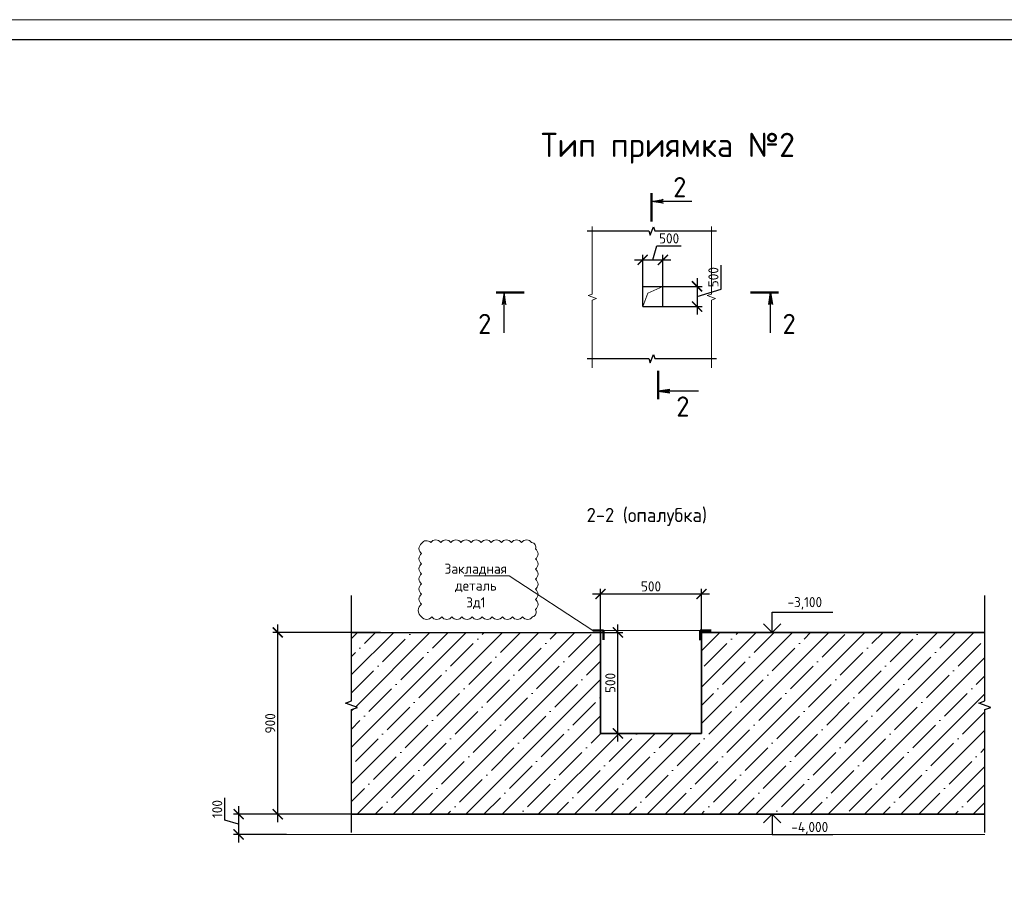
# Model space of a CAD drawing. Header units: millimetres. Extents: x -56135 to 1694203, y -446411 to -23139.
# Tile 175 of 256: x 859884 to 884275, y -174835 to -152930. Entities that reach past the tile are written whole.
import ezdxf
from ezdxf import colors
from ezdxf.entities.mleader import LeaderData, LeaderLine
from ezdxf.enums import TextEntityAlignment as Align
from ezdxf.math import Vec2, Vec3

# ---------------------------------------------------------------- set-up
doc = ezdxf.new("R2010")
doc.units = ezdxf.units.MM
for name, color, linetype, lineweight in [('0 Фундамент', 5, 'Continuous', 30), ('A-ANNO-NOTE-2', 7, 'Continuous', 18), ('G-ANNO-DIMS', 7, 'Continuous', 9), ('G-ANNO-DIMS-1', 7, 'Continuous', 18), ('АС-Конструкции_второстепенные', 7, 'Continuous', 20), ('подоснова', 151, 'Continuous', 5), ('РАЗМЕРЫ', 1, 'Continuous', 9), ('ТОНКИЕ', 7, 'Continuous', 9), ('Узлы', 7, 'Continuous', 0)]:
    doc.layers.add(name, color=color, linetype=linetype, lineweight=lineweight)
doc.layers.add('ТОЛСТЫЕ_ОСНОВНЫЕ', color=6, linetype='Continuous')
doc.styles.add('GOST-2.304_Type-B', font='GOST_Common.ttf')
doc.styles.add('ISOCPEUR', font='GOST_Common.ttf', dxfattribs={"height": 450})
doc.styles.add('ГОСТ', font='GOST_Common.ttf')
doc.dimstyles.new('СПДС', dxfattribs={"dimscale": 100, "dimtxt": 2.5, "dimasz": 2.5, "dimexe": 1.25, "dimexo": 0, "dimtad": 1, "dimdec": 0, "dimtxsty": 'GOST-2.304_Type-B', "dimblk": 'ARCHTICK', "dimcen": 2.5, "dimdle": 2, "dimadec": 0, "dimazin": 2, "dimtfac": 0.75, "dimtdec": 0, "dimtmove": 1, "dimatfit": 3, "dimfxl": 1, "dimtolj": 1, "dimarcsym": 1})

# ---------------------------------------------------------------- blocks, each defined once
blk = doc.blocks.new('*U43')
at = {"layer": 'ТОЛСТЫЕ_ОСНОВНЫЕ', "color": 6}
blk.add_lwpolyline([(20, 5), (886, 5), (886, 415), (20, 415)], close=True, dxfattribs=at)
at = {"layer": 'ТОНКИЕ'}
blk.add_lwpolyline([(0, 0), (891, 0), (891, 420), (0, 420)], close=True, dxfattribs=at)
blk = doc.blocks.new('*U25')
blk.add_hatch(color=0).paths.add_polyline_path([(-500, 0), (-545, -292), (-500, -206), (-455, -292)])
at = {"color": 0, "lineweight": 50}
blk.add_line((-700, 0), (0, 0), dxfattribs=at)
at = {"color": 0}
blk.add_line((-500, -1000), (-500, 0), dxfattribs=at)
blk.add_lwpolyline([(-500, 0), (-545, -292), (-500, -206), (-455, -292)], close=True, dxfattribs=at)
blk = doc.blocks.new('Стрелка_для_разреза')
blk.add_hatch(color=0).paths.add_polyline_path([(-500, 0), (-545, -292), (-500, -206), (-455, -292)])
at = {"color": 0, "lineweight": 50}
blk.add_line((-700, 0), (0, 0), dxfattribs=at)
at = {"color": 0}
blk.add_line((-500, -1000), (-500, 0), dxfattribs=at)
blk.add_lwpolyline([(-500, 0), (-545, -292), (-500, -206), (-455, -292)], close=True, dxfattribs=at)
blk = doc.blocks.new('_ArchTick')
at = {"color": 0, "linetype": 'ByBlock', "const_width": 0.15}
blk.add_lwpolyline([(-0.5, -0.5), (0.5, 0.5)], dxfattribs=at)
blk = doc.blocks.new('*D972')
at = {"layer": 'DEFPOINTS', "color": 0, "transparency": 16777216}
for p in [(875818, -158877), (875318, -159597), (875818, -159597)]:
    blk.add_point(p, dxfattribs=at)
at = {"layer": 'РАЗМЕРЫ', "color": 0, "lineweight": -2, "transparency": 16777216}
for p, q in [((875568, -158877), (875671, -158534)), ((875671, -158534), (876271, -158534)), ((875318, -159597), (875318, -158752)), ((875818, -159597), (875818, -158752)), ((875118, -158877), (876018, -158877))]:
    blk.add_line(p, q, dxfattribs=at)
at = {"layer": 'РАЗМЕРЫ', "color": 0, "lineweight": -2, "transparency": 16777216, "xscale": 250, "yscale": 250, "zscale": 250, "rotation": 180}
blk.add_blockref('_ArchTick', (875318, -158877), dxfattribs=at)
at = {"layer": 'РАЗМЕРЫ', "color": 0, "lineweight": -2, "transparency": 16777216, "xscale": 250, "yscale": 250, "zscale": 250}
blk.add_blockref('_ArchTick', (875818, -158877), dxfattribs=at)
at = {"layer": 'РАЗМЕРЫ', "color": 0, "transparency": 16777216, "insert": (875971, -158346), "char_height": 250, "attachment_point": 5, "style": 'GOST-2.304_Type-B'}
blk.add_mtext('\\A1;500', dxfattribs=at)
blk = doc.blocks.new('*D973')
at = {"layer": 'DEFPOINTS', "color": 0, "transparency": 16777216}
for p in [(875818, -159534), (875818, -160034), (876663, -160034)]:
    blk.add_point(p, dxfattribs=at)
at = {"layer": 'РАЗМЕРЫ', "color": 0, "lineweight": -2, "transparency": 16777216}
for p, q in [((877257, -159606), (877257, -159006)), ((876663, -159334), (876663, -160234)), ((875818, -159534), (876788, -159534)), ((876663, -159784), (877257, -159606)), ((875818, -160034), (876788, -160034))]:
    blk.add_line(p, q, dxfattribs=at)
at = {"layer": 'РАЗМЕРЫ', "color": 0, "lineweight": -2, "transparency": 16777216, "xscale": 250, "yscale": 250, "zscale": 250}
for p, rotation in [((876663, -159534), 90), ((876663, -160034), 270)]:
    blk.add_blockref('_ArchTick', p, dxfattribs=dict(at, rotation=rotation))
at = {"layer": 'РАЗМЕРЫ', "color": 0, "transparency": 16777216, "insert": (877069, -159306), "char_height": 250, "attachment_point": 5, "rotation": 90, "style": 'GOST-2.304_Type-B'}
blk.add_mtext('\\A1;500', dxfattribs=at)
blk = doc.blocks.new('Высотные отметки - Вверх-711287-Разрез 3-3')
at = {"layer": '0 Фундамент'}
for p, q in [((13237, 8150), (14737, 8150)), ((13237, 7650), (13237, 8150))]:
    blk.add_line(p, q, dxfattribs=at)
at = {"layer": 'A-ANNO-NOTE-2'}
for q in [(13025, 7862), (13449, 7862)]:
    blk.add_line((13237, 7650), q, dxfattribs=at)
blk = doc.blocks.new('*D976')
at = {"layer": 'DEFPOINTS', "color": 0, "transparency": 16777216}
for p in [(866277, -168104), (868823, -168104), (868192, -172604)]:
    blk.add_point(p, dxfattribs=at)
at = {"layer": 'РАЗМЕРЫ', "color": 0, "lineweight": -2, "transparency": 16777216}
for p, q in [((866277, -172804), (866277, -167904)), ((868823, -168104), (866152, -168104)), ((868192, -172604), (866152, -172604))]:
    blk.add_line(p, q, dxfattribs=at)
at = {"layer": 'РАЗМЕРЫ', "color": 0, "lineweight": -2, "transparency": 16777216, "xscale": 250, "yscale": 250, "zscale": 250}
for p, rotation in [((866277, -168104), 90), ((866277, -172604), 270)]:
    blk.add_blockref('_ArchTick', p, dxfattribs=dict(at, rotation=rotation))
at = {"layer": 'РАЗМЕРЫ', "color": 0, "transparency": 16777216, "insert": (866090, -170354), "char_height": 250, "attachment_point": 5, "rotation": 90, "style": 'GOST-2.304_Type-B'}
blk.add_mtext('\\A1;900', dxfattribs=at)
blk = doc.blocks.new('*D977')
at = {"layer": 'DEFPOINTS', "color": 0, "transparency": 16777216}
for p in [(866491, -172604), (865308, -173104), (866491, -173104)]:
    blk.add_point(p, dxfattribs=at)
at = {"layer": 'РАЗМЕРЫ', "color": 0, "lineweight": -2, "transparency": 16777216}
for p, q in [((864965, -172751), (864965, -172201)), ((865308, -172404), (865308, -173304)), ((866491, -172604), (865183, -172604)), ((865308, -172854), (864965, -172751)), ((866491, -173104), (865183, -173104))]:
    blk.add_line(p, q, dxfattribs=at)
at = {"layer": 'РАЗМЕРЫ', "color": 0, "lineweight": -2, "transparency": 16777216, "xscale": 250, "yscale": 250, "zscale": 250}
for p, rotation in [((865308, -172604), 90), ((865308, -173104), 270)]:
    blk.add_blockref('_ArchTick', p, dxfattribs=dict(at, rotation=rotation))
at = {"layer": 'РАЗМЕРЫ', "color": 0, "transparency": 16777216, "insert": (864777, -172476), "char_height": 250, "attachment_point": 5, "rotation": 90, "style": 'GOST-2.304_Type-B'}
blk.add_mtext('\\A1;100', dxfattribs=at)
blk = doc.blocks.new('*D978')
at = {"layer": 'DEFPOINTS', "color": 0, "transparency": 16777216}
for p in [(874143, -168104), (874704, -168104), (874884, -170604)]:
    blk.add_point(p, dxfattribs=at)
at = {"layer": 'РАЗМЕРЫ', "color": 0, "lineweight": -2, "transparency": 16777216}
for p, q in [((874704, -170804), (874704, -167904)), ((874143, -168104), (874829, -168104)), ((874884, -170604), (874579, -170604))]:
    blk.add_line(p, q, dxfattribs=at)
at = {"layer": 'РАЗМЕРЫ', "color": 0, "lineweight": -2, "transparency": 16777216, "xscale": 250, "yscale": 250, "zscale": 250}
for p, rotation in [((874704, -168104), 90), ((874704, -170604), 270)]:
    blk.add_blockref('_ArchTick', p, dxfattribs=dict(at, rotation=rotation))
at = {"layer": 'РАЗМЕРЫ', "color": 0, "transparency": 16777216, "insert": (874516, -169354), "char_height": 250, "attachment_point": 5, "rotation": 90, "style": 'GOST-2.304_Type-B'}
blk.add_mtext('\\A1;500', dxfattribs=at)
blk = doc.blocks.new('*D979')
at = {"layer": 'DEFPOINTS', "color": 0, "transparency": 16777216}
for p in [(876774, -167151), (874272, -168638), (876774, -168638)]:
    blk.add_point(p, dxfattribs=at)
at = {"layer": 'РАЗМЕРЫ', "color": 0, "lineweight": -2, "transparency": 16777216}
for p, q in [((874272, -168638), (874272, -167026)), ((876774, -168638), (876774, -167026)), ((874072, -167151), (876974, -167151))]:
    blk.add_line(p, q, dxfattribs=at)
at = {"layer": 'РАЗМЕРЫ', "color": 0, "lineweight": -2, "transparency": 16777216, "xscale": 250, "yscale": 250, "zscale": 250, "rotation": 180}
blk.add_blockref('_ArchTick', (874272, -167151), dxfattribs=at)
at = {"layer": 'РАЗМЕРЫ', "color": 0, "lineweight": -2, "transparency": 16777216, "xscale": 250, "yscale": 250, "zscale": 250}
blk.add_blockref('_ArchTick', (876774, -167151), dxfattribs=at)
at = {"layer": 'РАЗМЕРЫ', "color": 0, "transparency": 16777216, "insert": (875523, -166964), "char_height": 250, "attachment_point": 5, "style": 'GOST-2.304_Type-B'}
blk.add_mtext('\\A1;500', dxfattribs=at)
blk = doc.blocks.new('_None')

msp = doc.modelspace()

# ---------------------------------------------------------------- hatches: boundary and pattern name
at = {"layer": 'РАЗМЕРЫ', "transparency": 33554648}
h = msp.add_hatch(dxfattribs=at)
h.set_pattern_fill('ANSI35', color=1, scale=100)
h.set_pattern_definition([(45, (8115.6, 0), (-449.0128, 449.0128), []), (45, (8564.6, 0), (-449.0128, 449.0128), [793.75, -158.75, 0, -158.75])])
h.paths.add_polyline_path([(868104.2, -168104.5), (868104.2, -169796.7), (867955.8, -169850.7), (868252.6, -169958.7), (868104.2, -170012.7), (868104.2, -172604.5), (883794.2, -172604.5), (883794.2, -170012.7), (883942.6, -169958.7), (883645.8, -169850.7), (883794.2, -169796.7), (883794.2, -168104.5), (876773.9, -168104.5), (876773.9, -170604.5), (874271.8, -170604.5), (874271.8, -168104.5)])

# ---------------------------------------------------------------- linework, layer by layer
at = {"lineweight": 35}
for p, q in [((874271.8, -168104.5), (874271.8, -170604.5)), ((883794.2, -168104.5), (876773.9, -168104.5)), ((876773.9, -168104.5), (876773.9, -170604.5)), ((874271.8, -170604.5), (876773.9, -170604.5)), ((883794.2, -172604.5), (868104.2, -172604.5))]:
    msp.add_line(p, q, dxfattribs=at)
at = {"color": 0, "linetype": 'Continuous'}
for points in [[(873943.5, -158159.5), (875468.5, -158159.5), (875506, -158262.5), (875581, -158056.5), (875618.5, -158159.5), (877143.5, -158159.5)], [(873943.5, -161322.3), (875468.5, -161322.3), (875506, -161425.4), (875581, -161219.3), (875618.5, -161322.3), (877143.5, -161322.3)], [(868104.2, -173058.8), (868104.2, -170012.7), (868252.6, -169958.7), (867955.8, -169850.7), (868104.2, -169796.7), (868104.2, -167189.1)]]:
    msp.add_lwpolyline(points, dxfattribs=at)
at = {"color": 0, "linetype": 'Continuous', "elevation": -7.2}
msp.add_lwpolyline([(883794.2, -173058.8), (883794.2, -170012.7), (883942.6, -169958.7), (883645.8, -169850.7), (883794.2, -169796.7), (883794.2, -167189.1)], dxfattribs=at)
at = {"lineweight": 0}
msp.add_lwpolyline([(883794.2, -173104.5), (879481, -173104.5), (871564.7, -173104.5), (871564.7, -173104.5), (871564.7, -173104.5), (866490.7, -173104.5)], dxfattribs=at)
at = {"layer": '0 Фундамент', "ltscale": 100}
for p, q in [((875317.6, -160033.9), (875317.6, -159533.9)), ((875317.6, -159533.9), (875817.6, -159533.9)), ((875817.6, -160033.9), (875817.6, -159533.9)), ((875317.6, -160033.9), (875817.6, -160033.9))]:
    msp.add_line(p, q, dxfattribs=at)
at = {"layer": '0 Фундамент', "color": 5, "lineweight": 20}
msp.add_lwpolyline([(875317.6, -160033.9), (875443.2, -159702.8), (875817.6, -159533.9)], dxfattribs=at)
at = {"layer": 'АС-Конструкции_второстепенные', "color": 0, "linetype": 'Continuous'}
for points in [[(874068.5, -161548.5), (874068.5, -159873.5), (874171.5, -159836), (873965.4, -159761), (874068.5, -159723.5), (874068.5, -158048.5)], [(877018.5, -161548.5), (877018.5, -159873.5), (877121.5, -159836), (876915.4, -159761), (877018.5, -159723.5), (877018.5, -158048.5)]]:
    msp.add_lwpolyline(points, dxfattribs=at)
at = {"layer": 'РАЗМЕРЫ', "color": 252, "linetype": 'Continuous', "lineweight": 30, "true_color": 0x939598}
msp.add_line((868104.2, -168104.5), (874271.8, -168104.5), dxfattribs=at)
at = {"layer": 'РАЗМЕРЫ', "color": 1, "lineweight": 50}
for p, q in [((874286.8, -168053.1), (874078.5, -168053.1)), ((874078.5, -168053.1), (874346.5, -168053.1)), ((874346.5, -168053.1), (874346.5, -168289.4)), ((877011.9, -168059.3), (876743.9, -168059.3)), ((876743.9, -168059.3), (876743.9, -168295.6)), ((876803.6, -168059.3), (877011.9, -168059.3))]:
    msp.add_line(p, q, dxfattribs=at)
at = {"layer": 'РАЗМЕРЫ', "color": 240, "true_color": 0xed1f24}
msp.add_lwpolyline([(869840.4, -167716, 0.5205671), (870090.4, -167716, 0.5205671), (870340.4, -167716, 0.5205671), (870590.4, -167716, 0.5205671), (870840.4, -167716, 0.5205671), (871090.4, -167716, 0.5205671), (871340.4, -167716, 0.5205671), (871590.4, -167716, 0.5205671), (871840.4, -167716, 0.5205671), (872090.4, -167716, 0.5205671), (872340.4, -167716, 0.5205671), (872590.4, -167716, 0.5205671), (872659, -167534.6, 0.5205671), (872659, -167284.6, 0.5205671), (872659, -167034.6, 0.5205671), (872659, -166784.6, 0.5205671), (872659, -166534.6, 0.5205671), (872659, -166284.6, 0.5205671), (872659, -166034.6, 0.5205671), (872566, -165877.5, 0.5205671), (872316, -165877.5, 0.5205671), (872066, -165877.5, 0.5205671), (871816, -165877.5, 0.5205671), (871566, -165877.5, 0.5205671), (871316, -165877.5, 0.5205671), (871066, -165877.5, 0.5205671), (870816, -165877.5, 0.5205671), (870566, -165877.5, 0.5205671), (870316, -165877.5, 0.5205671), (870066, -165877.5, 0.5205671), (869840.4, -165901.9, 0.5205671), (869840.4, -166151.9, 0.5205671), (869840.4, -166401.9, 0.5205671), (869840.4, -166651.9, 0.5205671), (869840.4, -166901.9, 0.5205671), (869840.4, -167151.9, 0.5205671), (869840.4, -167401.9, 0.5205671)], format="xyb", close=True, dxfattribs=at)

# ---------------------------------------------------------------- block references
at = {"xscale": 100, "yscale": 100, "zscale": 100}
msp.add_blockref('*U43', (828151.6, -194930.4), dxfattribs=at)
at = {"color": 0, "ltscale": 30, "xscale": -1, "rotation": 90}
msp.add_blockref('Стрелка_для_разреза', (875532.1, -157928.5), dxfattribs=at)
at = {"color": 0, "ltscale": 30}
msp.add_blockref('*U25', (872384.6, -159687.4), dxfattribs=at)
at = {"color": 0, "ltscale": 30, "xscale": -1}
msp.add_blockref('Стрелка_для_разреза', (877984.6, -159687.4), dxfattribs=at)
at = {"color": 0, "ltscale": 30, "rotation": 89.99999999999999}
msp.add_blockref('*U25', (875696.9, -161628.5), dxfattribs=at)
at = {"layer": 'G-ANNO-DIMS'}
msp.add_blockref('Высотные отметки - Вверх-711287-Разрез 3-3', (865287.7, -175754.5), dxfattribs=at)
at = {"layer": 'G-ANNO-DIMS', "xscale": -1, "rotation": 180}
msp.add_blockref('Высотные отметки - Вверх-711287-Разрез 3-3', (865287.7, -164954.5), dxfattribs=at)

# ---------------------------------------------------------------- texts
at = {"style": 'ГОСТ'}
msp.add_text('Тип приямка №2', height=600, dxfattribs=at).set_placement((875942.4, -156510.5), align=Align.BOTTOM_CENTER)
for p in [(876235.3, -157327.3), (871404.1, -160713.6), (878944.8, -160713.6), (876312.5, -162759)]:
    msp.add_text('2', height=500, dxfattribs=at).set_placement(p, align=Align.CENTER)
at = {"layer": 'G-ANNO-DIMS-1', "char_height": 250, "width": 1150.283, "line_spacing_factor": 1.149209, "style": 'ISOCPEUR'}
for s, insert, attachment_point in [('-3,100', (878903.6, -167227.8), 1), ('-4,000', (878999.8, -173104.5), 7)]:
    msp.add_mtext(s, dxfattribs=dict(at, insert=insert, attachment_point=attachment_point))
at = {"layer": 'Узлы', "color": 80, "linetype": 'Continuous', "lineweight": 0, "style": 'GOST-2.304_Type-B'}
msp.add_text('2-2 (опалубка)', height=350, dxfattribs=at).set_placement((873928.7, -165370.3))

# ---------------------------------------------------------------- dimensions: what is measured, and where the dimension line sits
at = {"layer": 'РАЗМЕРЫ', "color": 1}
dim = msp.add_linear_dim(base=(875817.6, -158877.3), p1=(875317.6, -159596.6), p2=(875817.6, -159596.6), dimstyle='СПДС', dxfattribs=at)
dim.commit()
dim.dimension.update_dxf_attribs({"geometry": '*D972', "text_midpoint": (875733.2, -158346.1)})
dim = msp.add_linear_dim(base=(876663.1, -160033.9), p1=(875817.6, -159533.9), p2=(875817.6, -160033.9), angle=90, dimstyle='СПДС', dxfattribs=at)
dim.commit()
dim.dimension.update_dxf_attribs({"geometry": '*D973', "text_midpoint": (877069.4, -159543.2)})
at = {"layer": 'РАЗМЕРЫ'}
dim = msp.add_linear_dim(base=(876773.9, -167151.5), p1=(874271.8, -168637.7), p2=(876773.9, -168637.7), dimstyle='СПДС', override={"dimlfac": 0.2, "dimrnd": 10}, dxfattribs=at)
dim.commit()
dim.dimension.update_dxf_attribs({"geometry": '*D979', "text_midpoint": (875522.8, -166964)})
for base, p1, p2, picture, middle in [((866277.4, -168104.5), (868191.5, -172604.5), (868822.7, -168104.5), '*D976', (866089.9, -170354.5)), ((874704, -168104.5), (874883.9, -170604.5), (874143, -168104.5), '*D978', (874516.5, -169354.5)), ((865308.3, -173104.5), (866490.7, -172604.5), (866490.7, -173104.5), '*D977', (864777, -172688.8))]:
    dim = msp.add_linear_dim(base=base, p1=p1, p2=p2, angle=90, dimstyle='СПДС', override={"dimlfac": 0.2, "dimrnd": 10}, dxfattribs=at)
    dim.commit()
    dim.dimension.update_dxf_attribs({"geometry": picture, "text_midpoint": middle})

# ---------------------------------------------------------------- leaders
at = {"layer": 'подоснова', "color": 2, "ltscale": 0.3}
ml = msp.add_multileader_mtext('Standard', dxfattribs=at)
ml.set_content('{\\C256;Закладная деталь Зд1}', color=2, style='GOST-2.304_Type-B')
ml.set_leader_properties(color=256, linetype='ByLayer', lineweight=15)
ml.set_arrow_properties(name='NONE')
ml.build(insert=Vec2(0, 0))
ml.multileader.update_dxf_attribs({"text_left_attachment_type": 6, "text_right_attachment_type": 6, "dogleg_length": 0.1, "arrow_head_size": 18})
ctx = ml.context
ctx.base_point, ctx.char_height, ctx.arrow_head_size, ctx.landing_gap_size, ctx.plane_origin = Vec3(870357.5, -166700.7), 250, 18, 20, Vec3(861234.1, -164630.2)
ctx.left_attachment, ctx.right_attachment, ctx.text_align_type = 6, 6, 1
notes = []
notes.append((ctx, [(1, (1, 1, 0), (872010.1, -166700.7), (-1, 0), 0.1, [(1, [(876743.9, -168059.3), (874078.5, -168053.1)], 0, [])])]))
ctx.mtext.insert, ctx.mtext.width, ctx.mtext.alignment, ctx.mtext.flow_direction = Vec3(871183.7, -166400.7), 1085.674, 2, 5
for ctx, leaders in notes:
    for number, flags, end, landing, length, lines in leaders:
        leader = LeaderData()
        leader.index, (leader.has_last_leader_line, leader.has_dogleg_vector, leader.attachment_direction) = number, flags
        leader.last_leader_point, leader.dogleg_vector, leader.dogleg_length = Vec3(end), Vec3(landing), length
        for number, points, colour, breaks in lines:
            line = LeaderLine()
            line.index, line.vertices, line.color, line.breaks = number, Vec3.list(points), colors.encode_raw_color(colour), breaks
            leader.lines.append(line)
        ctx.leaders.append(leader)

doc.saveas('drawing.dxf')
